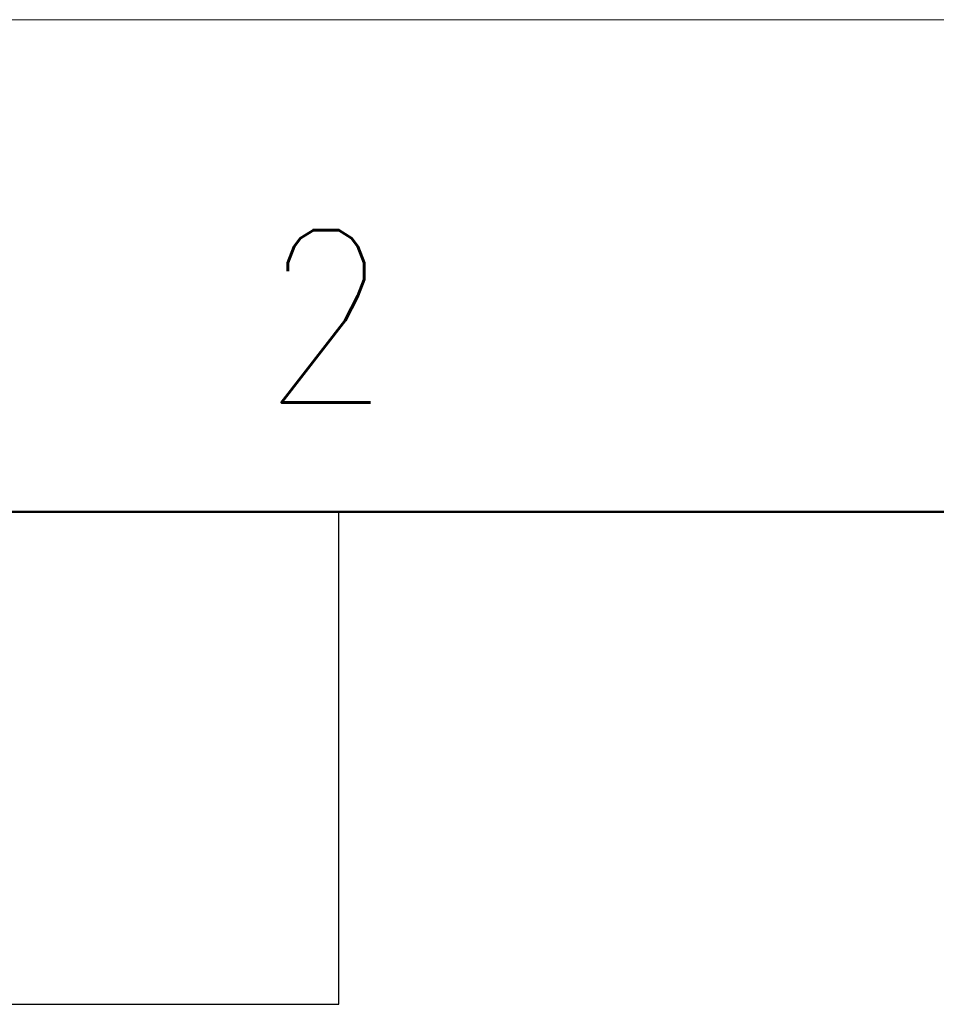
# Model space of a CAD drawing. Header units: millimetres. Extents: x 0 to 594, y 0 to 420.
# Tile 53 of 118: x 111 to 137, y 392 to 420. Entities that reach past the tile are written whole.
import ezdxf

# ---------------------------------------------------------------- set-up
doc = ezdxf.new("R2010")
doc.units = ezdxf.units.MM
doc.header["$LTSCALE"] = 0.257233
doc.layers.add('NoLayerName_001', color=7, linetype='Continuous')
doc.styles.get("Standard").update_dxf_attribs({"font": 'txt', "bigfont": 'extfont2'})

msp = doc.modelspace()

# ---------------------------------------------------------------- linework, layer by layer
at = {"layer": 'NoLayerName_001', "color": 7, "linetype": 'Continuous', "lineweight": 13}
msp.add_line((0, 420.0255), (593.9754, 420.0255), dxfattribs=at)
at = {"layer": 'NoLayerName_001', "color": 7, "linetype": 'Continuous', "lineweight": 50}
msp.add_line((35.3557, 405.8832), (579.8331, 405.8832), dxfattribs=at)
at = {"layer": 'NoLayerName_001', "color": 7, "linetype": 'Continuous', "lineweight": 25}
for p, q in [((120.2093, 391.7409), (120.2093, 405.8832)), ((35.3557, 391.7409), (120.2093, 391.7409))]:
    msp.add_line(p, q, dxfattribs=at)

# ---------------------------------------------------------------- texts
at = {"layer": 'NoLayerName_001', "color": 2, "lineweight": 13, "insert": (118.0208, 409.0313), "char_height": 4.949795, "attachment_point": 7}
msp.add_mtext('\\A1;\\W0.8600;2', dxfattribs=at)

doc.saveas('drawing.dxf')
